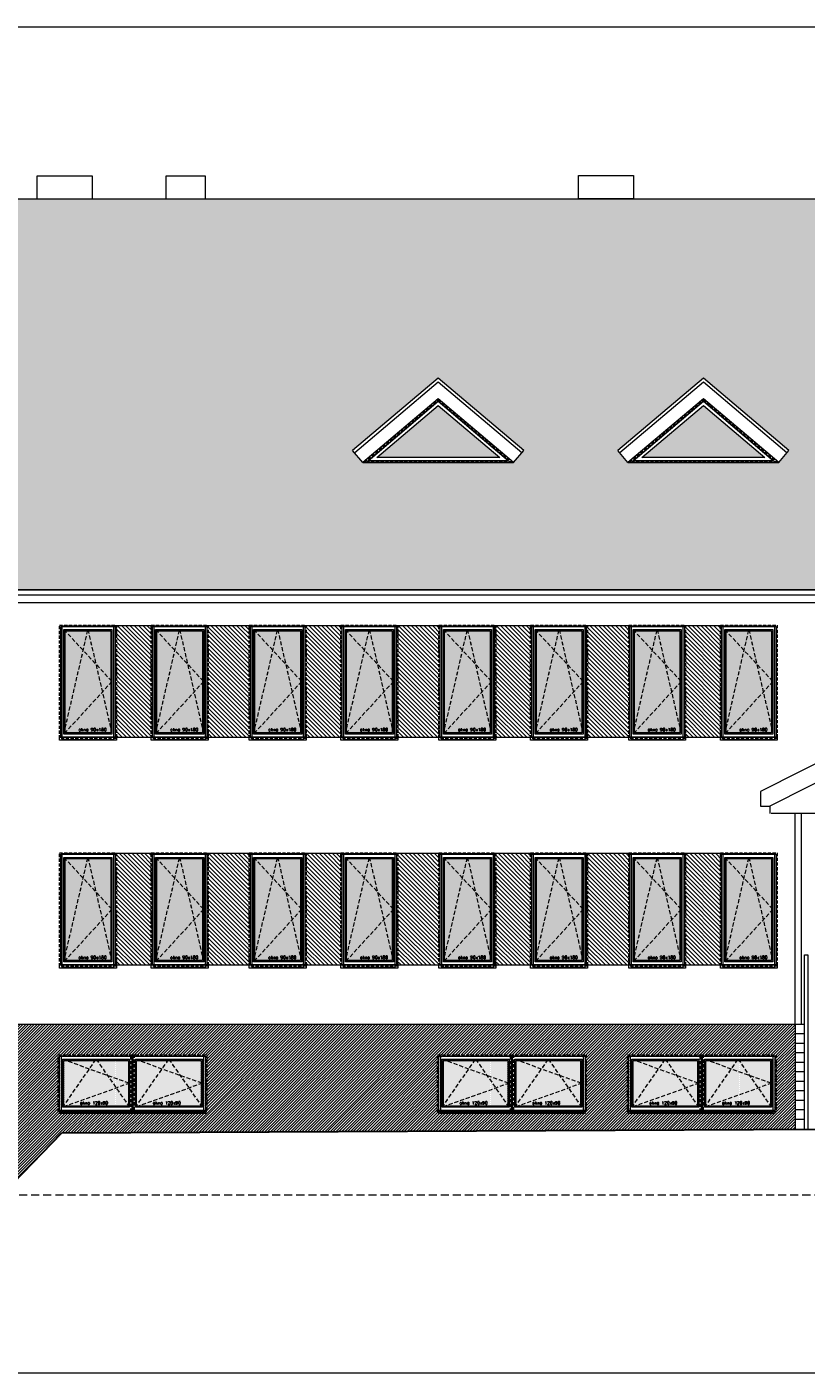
# Model space of a CAD drawing. Header units: millimetres. Extents: x 23192 to 177760, y -399809 to -79279.
# Tile 60 of 70: x 76462 to 77694, y -238865 to -236738. Entities that reach past the tile are written whole.
import ezdxf

# ---------------------------------------------------------------- set-up
doc = ezdxf.new("R2010")
doc.units = ezdxf.units.MM
for name, pattern in [('CACHE', [9.525, 6.35, -3.175]), ('CARKOVANA', [7.5, 5, -2.5]), ('HIDDEN', [9.525, 6.35, -3.175])]:
    doc.linetypes.add(name, pattern=pattern)
doc.layers.get('0').update_dxf_attribs({"lineweight": 0})
for name, color, linetype, lineweight in [('! opisy okien elewacja', 7, 'Continuous', 0), ('!! 0_ Istn-okna', 6, 'Continuous', 13), ('!! 0_ Istn-sciany', 3, 'Continuous', 30), ('!! 0_ WIDOK ELEWACJA', 4, 'Continuous', 0), ('!! 0_Istn-cienka', 4, 'Continuous', 9), ('!! 0_Istn-drzwi', 1, 'Continuous', 13), ('!! 1_Hatch dach', 252, 'Continuous', 5), ('!! 2_NOWE OKNA WIDOk - remont', 140, 'Continuous', 5), ('!! 2_TYNK OBRYS', 252, 'Continuous', 13)]:
    doc.layers.add(name, color=color, linetype=linetype, lineweight=lineweight)
doc.layers.add('!! 1_ELEWACJA KOLOR', color=7, linetype='Continuous', lineweight=13, true_color=0x6888bb)
doc.layers.add('!! 2_ELEWACJA COKÓŁ', color=9, linetype='Continuous', lineweight=13, true_color=0x808080)
doc.styles.add('TXT', font='simplex.shx')

# ---------------------------------------------------------------- blocks, each defined once
blk = doc.blocks.new('okno 90x180')
at = {"layer": '!! 1_Hatch dach', "true_color": 0x575757}
h = blk.add_hatch(dxfattribs=at)
h.set_pattern_fill('DOTS', color=251)
h.set_pattern_definition([(0, (-9632.3096, -11392.1331), (0.79375, 1.5875), [0, -1.5875])])
h.paths.add_polyline_path([(9, -10), (81, -10), (81, -171), (9, -171)])
at = {"layer": '!! 0_ Istn-okna', "linetype": 'CARKOVANA', "lineweight": 5}
blk.add_lwpolyline([(0, -1), (90, -1), (90, -180), (0, -180)], close=True, dxfattribs=at)
at = {"layer": '!! 0_ Istn-okna'}
for points in [[(2, -3), (88, -3), (88, -178), (2, -178)], [(7, -8), (83, -8), (83, -173), (7, -173)], [(9, -10), (81, -10), (81, -171), (9, -171)], [(0, -178), (90, -178), (90, -183), (0, -183)]]:
    blk.add_lwpolyline(points, close=True, dxfattribs=at)
at = {"layer": '!! 1_Hatch dach', "color": 251, "linetype": 'CACHE', "true_color": 0x575757}
for points in [[(7, -173), (45, -8), (83, -173)], [(7, -8), (83, -90), (7, -173)]]:
    blk.add_lwpolyline(points, dxfattribs=at)
at = {"insert": (30.1, -163.6), "char_height": 5, "attachment_point": 1, "style": 'TXT'}
blk.add_mtext_dynamic_manual_height_columns('okno 90x180', width=52.63, gutter_width=75, heights=[0], dxfattribs=at)
blk = doc.blocks.new('okno 115x115')
at = {"layer": '!! 1_Hatch dach', "true_color": 0x575757}
h = blk.add_hatch(dxfattribs=at)
h.set_pattern_fill('DOTS', color=251, angle=360)
h.set_pattern_definition([(360, (-21873.4686, 1906.5186), (0.79375, 1.5875), [0, -1.5875])])
h.paths.add_polyline_path([(-12259.7, 13266.7), (-12157.7, 13266.7), (-12157.7, 13194.7), (-12259.7, 13194.7)])
h = blk.add_hatch(dxfattribs=at)
h.set_pattern_fill('ANSI31', color=251, scale=0.2, angle=360)
h.paths.add_polyline_path([(-12264.2, 13187.7), (-12153.2, 13187.7), (-12153.2, 13182.7), (-12264.2, 13182.7)])
at = {"layer": '!! 0_ Istn-okna', "linetype": 'CARKOVANA', "lineweight": 5}
blk.add_lwpolyline([(-12268.7, 13275.7), (-12148.7, 13275.7), (-12148.7, 13185.7), (-12268.7, 13185.7)], close=True, dxfattribs=at)
at = {"layer": '!! 0_ Istn-okna'}
for points in [[(-12266.7, 13273.7), (-12150.7, 13273.7), (-12150.7, 13187.7), (-12266.7, 13187.7)], [(-12261.7, 13268.7), (-12155.7, 13268.7), (-12155.7, 13192.7), (-12261.7, 13192.7)], [(-12259.7, 13266.7), (-12157.7, 13266.7), (-12157.7, 13194.7), (-12259.7, 13194.7)], [(-12266.7, 13187.7), (-12150.7, 13187.7), (-12150.7, 13182.7), (-12266.7, 13182.7)]]:
    blk.add_lwpolyline(points, close=True, dxfattribs=at)
at = {"layer": '!! 1_Hatch dach', "color": 251, "linetype": 'CACHE', "true_color": 0x575757}
for points in [[(-12261.7, 13192.7), (-12208.7, 13268.7), (-12155.7, 13192.7)], [(-12261.7, 13268.7), (-12155.7, 13230.7), (-12261.7, 13192.7)]]:
    blk.add_lwpolyline(points, dxfattribs=at)
at = {"insert": (-12234.1, 13202.1), "char_height": 5, "attachment_point": 1, "style": 'TXT'}
blk.add_mtext_dynamic_manual_height_columns('okno 120x90', width=52.63, gutter_width=75, heights=[0], dxfattribs=at)
blk = doc.blocks.new('OKNO TRÓJKĄTNE')
at = {"layer": '!! 1_Hatch dach', "true_color": 0x575757}
h = blk.add_hatch(dxfattribs=at)
h.set_pattern_fill('DOTS', color=251, angle=360)
h.set_pattern_definition([(0, (0, -1172.6692), (0.79375, 1.5875), [0, -1.5875])])
h.paths.add_polyline_path([(80252.6, -237418.3), (80349.9, -237336), (80447.2, -237418.3)])
at = {"layer": '!! 0_ Istn-okna', "linetype": 'CARKOVANA', "lineweight": 5}
blk.add_lwpolyline([(80233.5, -237425.3), (80349.9, -237326.9), (80466.3, -237425.3)], close=True, dxfattribs=at)
at = {"layer": '!! 0_ Istn-okna'}
for points in [[(80238.9, -237423.3), (80349.9, -237329.5), (80460.9, -237423.3)], [(80252.6, -237418.3), (80349.9, -237336), (80447.2, -237418.3)]]:
    blk.add_lwpolyline(points, close=True, dxfattribs=at)

msp = doc.modelspace()

# ---------------------------------------------------------------- hatches: boundary and pattern name
at = {"layer": '!! 1_ELEWACJA KOLOR', "true_color": 0xa78758}
h = msp.add_hatch(dxfattribs=at)
h.set_pattern_fill('ANSI31', color=45, scale=1.5, angle=-90)
h.paths.add_polyline_path([(76660.75991, -237860.26576), (76660.75991, -237684.26576), (76601.75991, -237684.26576), (76601.75991, -237860.26576)])
h = msp.add_hatch(dxfattribs=at)
h.set_pattern_fill('ANSI31', color=45, scale=1.5, angle=-90)
h.paths.add_polyline_path([(76815.75991, -237860.26576), (76815.75991, -237684.26576), (76746.75991, -237684.26576), (76746.75991, -237860.26576)])
h = msp.add_hatch(dxfattribs=at)
h.set_pattern_fill('ANSI31', color=45, scale=1.5, angle=-90)
h.paths.add_polyline_path([(76960.75991, -237860.26576), (76960.75991, -237684.26576), (76901.75991, -237684.26576), (76901.75991, -237860.26576)])
h = msp.add_hatch(dxfattribs=at)
h.set_pattern_fill('ANSI31', color=45, scale=1.5, angle=-90)
h.paths.add_polyline_path([(77115.75991, -237860.26576), (77115.75991, -237684.26576), (77046.75991, -237684.26576), (77046.75991, -237860.26576)])
h = msp.add_hatch(dxfattribs=at)
h.set_pattern_fill('ANSI31', color=45, scale=1.5, angle=-90)
h.paths.add_polyline_path([(77260.75991, -237860.26576), (77260.75991, -237684.26576), (77201.75991, -237684.26576), (77201.75991, -237860.26576)])
h = msp.add_hatch(dxfattribs=at)
h.set_pattern_fill('ANSI31', color=45, scale=1.5, angle=-90)
h.paths.add_polyline_path([(77415.75991, -237860.26576), (77415.75991, -237684.26576), (77346.75991, -237684.26576), (77346.75991, -237860.26576)])
h = msp.add_hatch(dxfattribs=at)
h.set_pattern_fill('ANSI31', color=45, scale=1.5, angle=-90)
h.paths.add_polyline_path([(77560.75991, -237860.26576), (77560.75991, -237684.26576), (77501.75991, -237684.26576), (77501.75991, -237860.26576)])
h = msp.add_hatch(dxfattribs=at)
h.set_pattern_fill('ANSI31', color=45, scale=1.5, angle=-90)
h.paths.add_polyline_path([(76660.75991, -238220.26576), (76660.75991, -238044.26576), (76601.75991, -238044.26576), (76601.75991, -238220.26576)])
h = msp.add_hatch(dxfattribs=at)
h.set_pattern_fill('ANSI31', color=45, scale=1.5, angle=-90)
h.paths.add_polyline_path([(76815.75991, -238220.26576), (76815.75991, -238044.26576), (76746.75991, -238044.26576), (76746.75991, -238220.26576)])
h = msp.add_hatch(dxfattribs=at)
h.set_pattern_fill('ANSI31', color=45, scale=1.5, angle=-90)
h.paths.add_polyline_path([(76960.75991, -238220.26576), (76960.75991, -238044.26576), (76901.75991, -238044.26576), (76901.75991, -238220.26576)])
h = msp.add_hatch(dxfattribs=at)
h.set_pattern_fill('ANSI31', color=45, scale=1.5, angle=-90)
h.paths.add_polyline_path([(77115.75991, -238220.26576), (77115.75991, -238044.26576), (77046.75991, -238044.26576), (77046.75991, -238220.26576)])
h = msp.add_hatch(dxfattribs=at)
h.set_pattern_fill('ANSI31', color=45, scale=1.5, angle=-90)
h.paths.add_polyline_path([(77260.75991, -238220.26576), (77260.75991, -238044.26576), (77201.75991, -238044.26576), (77201.75991, -238220.26576)])
h = msp.add_hatch(dxfattribs=at)
h.set_pattern_fill('ANSI31', color=45, scale=1.5, angle=-90)
h.paths.add_polyline_path([(77415.75991, -238220.26576), (77415.75991, -238044.26576), (77346.75991, -238044.26576), (77346.75991, -238220.26576)])
h = msp.add_hatch(dxfattribs=at)
h.set_pattern_fill('ANSI31', color=45, scale=1.5, angle=-90)
h.paths.add_polyline_path([(77560.75991, -238220.26576), (77560.75991, -238044.26576), (77501.75991, -238044.26576), (77501.75991, -238220.26576)])
at = {"layer": '!! 1_Hatch dach', "true_color": 0x990000}
h = msp.add_hatch(dxfattribs=at)
h.set_pattern_fill('AR-B88', color=14, scale=0.1, angle=180)
h.paths.add_polyline_path([(79303.25991, -237613.0165), (79303.25991, -237627.22212), (82067.25991, -237627.22212), (82067.25991, -237010.26576), (75781.25991, -237010.26576), (75781.25991, -237627.22212), (77951.25991, -237627.22212), (77951.25991, -237891.63335), (78244.25991, -237891.63335), (78244.25991, -237647.85452), (78174.25991, -237647.85452), (78174.25991, -237635.86593), (78159.25991, -237635.86593), (78159.25991, -237613.0165), (78731.25991, -237109.6565)])
h.paths.add_polyline_path([(79511.5687, -237292.80212), (79646.87991, -237407.24742), (79630.73536, -237426.33547), (79392.40203, -237426.33547), (79376.25749, -237407.24742)], flags=16)
h.paths.add_polyline_path([(79511.5687, -237325.54511), (79630.73536, -237426.33547), (79392.40203, -237426.33547)], flags=0)
h.paths.add_polyline_path([(79511.5687, -237329.47427), (79622.54287, -237423.33547), (79400.59453, -237423.33547)], flags=0)
h.paths.add_polyline_path([(79795.42415, -237407.24742), (79930.73536, -237292.80212), (80066.04658, -237407.24742), (80049.90203, -237426.33547), (79811.5687, -237426.33547)], flags=16)
h.paths.add_polyline_path([(79811.5687, -237426.33547), (79930.73536, -237325.54511), (80049.90203, -237426.33547)], flags=0)
h.paths.add_polyline_path([(79819.7612, -237423.33547), (79930.73536, -237329.47427), (80041.70953, -237423.33547)], flags=0)
h.paths.add_polyline_path([(80214.59082, -237407.24742), (80349.90203, -237292.80212), (80485.21324, -237407.24742), (80469.0687, -237426.33547), (80230.73536, -237426.33547)], flags=16)
h.paths.add_polyline_path([(80230.73536, -237426.33547), (80349.90203, -237325.54511), (80469.0687, -237426.33547)], flags=0)
h.paths.add_polyline_path([(80238.92786, -237423.33547), (80349.90203, -237329.47427), (80460.8762, -237423.33547)], flags=0)
h.paths.add_polyline_path([(78086.26233, -237407.24742), (78070.11779, -237426.33547), (77831.78445, -237426.33547), (77815.63991, -237407.24742), (77950.95112, -237292.80212)], flags=16)
h.paths.add_polyline_path([(78070.11779, -237426.33547), (77831.78445, -237426.33547), (77950.95112, -237325.54511)], flags=0)
h.paths.add_polyline_path([(78061.92529, -237423.33547), (77839.97695, -237423.33547), (77950.95112, -237329.47427)], flags=0)
h.paths.add_polyline_path([(80790.64743, -237407.24742), (80925.95864, -237292.80212), (81061.26985, -237407.24742), (81045.1253, -237426.33547), (81035.1253, -237426.33547), (81035.1253, -237565.70631), (80816.79197, -237565.70631), (80816.79197, -237426.33547), (80806.79197, -237426.33547)], flags=16)
h.paths.add_polyline_path([(80840.95864, -237436.70631), (81010.95864, -237436.70631), (81010.95864, -237555.70631), (80840.95864, -237555.70631)], flags=0)
h.paths.add_polyline_path([(80847.95864, -237443.70631), (80923.45864, -237443.70631), (80923.45864, -237548.70631), (80847.95864, -237548.70631)], flags=0)
h.paths.add_polyline_path([(80849.95864, -237445.16588), (80850.69918, -237445.70631), (80884.98959, -237445.70631), (80885.70864, -237443.70631), (80886.42769, -237445.70631), (80921.26817, -237445.70631), (80921.26817, -237542.61361), (80922.73959, -237546.70631), (80850.80561, -237546.70631), (80847.95864, -237548.70631), (80849.95864, -237543.1434)], flags=0)
h.paths.add_polyline_path([(77667.09567, -237407.24742), (77650.95112, -237426.33547), (77412.61779, -237426.33547), (77396.47324, -237407.24742), (77531.78445, -237292.80212)], flags=16)
h.paths.add_polyline_path([(80928.45864, -237443.70631), (81003.95864, -237443.70631), (81003.95864, -237548.70631), (80928.45864, -237548.70631)], flags=0)
h.paths.add_polyline_path([(80930.64911, -237445.70631), (80965.48959, -237445.70631), (80966.20864, -237443.70631), (80966.92769, -237445.70631), (81001.21809, -237445.70631), (81001.95864, -237445.16588), (81001.95864, -237543.1434), (81003.95864, -237548.70631), (81001.11167, -237546.70631), (80929.17769, -237546.70631), (80930.64911, -237542.61361)], flags=0)
h.paths.add_polyline_path([(77650.95112, -237426.33547), (77412.61779, -237426.33547), (77531.78445, -237325.54511)], flags=0)
h.paths.add_polyline_path([(77642.75862, -237423.33547), (77420.81029, -237423.33547), (77531.78445, -237329.47427)], flags=0)
h.paths.add_polyline_path([(81090.64743, -237407.24742), (81225.95864, -237292.80212), (81361.26985, -237407.24742), (81345.1253, -237426.33547), (81335.1253, -237426.33547), (81335.1253, -237565.70631), (81116.79197, -237565.70631), (81116.79197, -237426.33547), (81106.79197, -237426.33547)], flags=16)
h.paths.add_polyline_path([(81140.95864, -237436.70631), (81310.95864, -237436.70631), (81310.95864, -237555.70631), (81140.95864, -237555.70631)], flags=0)
h.paths.add_polyline_path([(81147.95864, -237443.70631), (81223.45864, -237443.70631), (81223.45864, -237548.70631), (81147.95864, -237548.70631)], flags=0)
h.paths.add_polyline_path([(81149.95864, -237445.16588), (81150.69918, -237445.70631), (81184.98959, -237445.70631), (81185.70864, -237443.70631), (81186.42769, -237445.70631), (81221.26817, -237445.70631), (81221.26817, -237542.61361), (81222.73959, -237546.70631), (81150.80561, -237546.70631), (81147.95864, -237548.70631), (81149.95864, -237543.1434)], flags=0)
h.paths.add_polyline_path([(81228.45864, -237443.70631), (81303.95864, -237443.70631), (81303.95864, -237548.70631), (81228.45864, -237548.70631)], flags=0)
h.paths.add_polyline_path([(81230.64911, -237445.70631), (81265.48959, -237445.70631), (81266.20864, -237443.70631), (81266.92769, -237445.70631), (81301.21809, -237445.70631), (81301.95864, -237445.16588), (81301.95864, -237543.1434), (81303.95864, -237548.70631), (81301.11167, -237546.70631), (81229.17769, -237546.70631), (81230.64911, -237542.61361)], flags=0)
h.paths.add_polyline_path([(77247.929, -237407.24742), (77231.78445, -237426.33547), (76993.45112, -237426.33547), (76977.30658, -237407.24742), (77112.61779, -237292.80212)], flags=16)
h.paths.add_polyline_path([(77231.78445, -237426.33547), (76993.45112, -237426.33547), (77112.61779, -237325.54511)], flags=0)
h.paths.add_polyline_path([(77223.59196, -237423.33547), (77001.64362, -237423.33547), (77112.61779, -237329.47427)], flags=0)
h.paths.add_polyline_path([(81390.64743, -237407.24742), (81525.95864, -237292.80212), (81661.26985, -237407.24742), (81645.1253, -237426.33547), (81635.1253, -237426.33547), (81635.1253, -237565.70631), (81416.79197, -237565.70631), (81416.79197, -237426.33547), (81406.79197, -237426.33547)], flags=16)
h.paths.add_polyline_path([(81440.95864, -237436.70631), (81610.95864, -237436.70631), (81610.95864, -237555.70631), (81440.95864, -237555.70631)], flags=0)
h.paths.add_polyline_path([(81447.95864, -237443.70631), (81523.45864, -237443.70631), (81523.45864, -237548.70631), (81447.95864, -237548.70631)], flags=0)
h.paths.add_polyline_path([(81449.95864, -237445.16588), (81450.69918, -237445.70631), (81484.98959, -237445.70631), (81485.70864, -237443.70631), (81486.42769, -237445.70631), (81521.26817, -237445.70631), (81521.26817, -237542.61361), (81522.73959, -237546.70631), (81450.80561, -237546.70631), (81447.95864, -237548.70631), (81449.95864, -237543.1434)], flags=0)
h.paths.add_polyline_path([(81528.45864, -237443.70631), (81603.95864, -237443.70631), (81603.95864, -237548.70631), (81528.45864, -237548.70631)], flags=0)
h.paths.add_polyline_path([(81530.64911, -237445.70631), (81565.48959, -237445.70631), (81566.20864, -237443.70631), (81566.92769, -237445.70631), (81601.21809, -237445.70631), (81601.95864, -237445.16588), (81601.95864, -237543.1434), (81603.95864, -237548.70631), (81601.11167, -237546.70631), (81529.17769, -237546.70631), (81530.64911, -237542.61361)], flags=0)
h.paths.add_polyline_path([(81699.9487, -237407.24742), (81835.25991, -237292.80212), (81970.57112, -237407.24742), (81954.42658, -237426.33547), (81944.42658, -237426.33547), (81944.42658, -237565.70631), (81726.09324, -237565.70631), (81726.09324, -237426.33547), (81716.09324, -237426.33547)], flags=16)
h.paths.add_polyline_path([(81750.25991, -237436.70631), (81920.25991, -237436.70631), (81920.25991, -237555.70631), (81750.25991, -237555.70631)], flags=0)
h.paths.add_polyline_path([(81757.25991, -237443.70631), (81832.75991, -237443.70631), (81832.75991, -237548.70631), (81757.25991, -237548.70631)], flags=0)
h.paths.add_polyline_path([(81759.25991, -237445.16588), (81760.00045, -237445.70631), (81794.29086, -237445.70631), (81795.00991, -237443.70631), (81795.72896, -237445.70631), (81830.56944, -237445.70631), (81830.56944, -237542.61361), (81832.04086, -237546.70631), (81760.10688, -237546.70631), (81757.25991, -237548.70631), (81759.25991, -237543.1434)], flags=0)
h.paths.add_polyline_path([(81837.75991, -237443.70631), (81913.25991, -237443.70631), (81913.25991, -237548.70631), (81837.75991, -237548.70631)], flags=0)
h.paths.add_polyline_path([(81839.95038, -237445.70631), (81874.79086, -237445.70631), (81875.50991, -237443.70631), (81876.22896, -237445.70631), (81910.51937, -237445.70631), (81911.25991, -237445.16588), (81911.25991, -237543.1434), (81913.25991, -237548.70631), (81910.41294, -237546.70631), (81838.47896, -237546.70631), (81839.95038, -237542.61361)], flags=0)
h.paths.add_polyline_path([(81829.08766, -237545.54668), (81881.11147, -237545.54668), (81881.11147, -237538.04668), (81829.08766, -237538.04668)], flags=8)
h.paths.add_polyline_path([(81519.78639, -237545.54668), (81571.8102, -237545.54668), (81571.8102, -237538.04668), (81519.78639, -237538.04668)], flags=8)
h.paths.add_polyline_path([(81219.78639, -237545.54668), (81271.8102, -237545.54668), (81271.8102, -237538.04668), (81219.78639, -237538.04668)], flags=8)
h.paths.add_polyline_path([(80919.78639, -237545.54668), (80971.8102, -237545.54668), (80971.8102, -237538.04668), (80919.78639, -237538.04668)], flags=8)
at = {"layer": '!! 2_ELEWACJA COKÓŁ', "true_color": 0x2b2b2c}
h = msp.add_hatch(dxfattribs=at)
h.set_pattern_fill('ANSI31', color=250, angle=180)
h.set_pattern_definition([(225, (130878.9713, -429739.2704), (2.24506403, -2.24506403), [])])
h.paths.add_polyline_path([(76411.2647, -238584.26576), (76414.72686, -238584.26576), (76436.2647, -238584.26576), (76436.2647, -238564.76576), (76441.2647, -238564.76576), (76516.8108, -238486.29129), (77676.75331, -238480.64954), (77676.75331, -238314.26576), (76416.25991, -238314.26576), (76416.25991, -238339.26576), (76204.25991, -238339.26576), (76204.25991, -238314.26576), (75861.25991, -238314.26576), (75861.25991, -238479.26576), (75861.25991, -238488.65106), (76106.04468, -238488.2125), (76179.25991, -238564.26576), (76184.25991, -238564.26576), (76184.25991, -238584.26576), (76209.25991, -238584.26576), (76209.25991, -238372.26576), (76404.26307, -238372.26576), (76411.2647, -238372.26576)])
h.paths.add_polyline_path([(76744.25991, -238452.26576), (76742.25991, -238452.26576), (76742.25991, -238454.26576), (76516.25991, -238454.26576), (76516.25991, -238452.26576), (76514.25991, -238452.26576), (76514.25991, -238362.26576), (76629.25991, -238362.26576), (76744.25991, -238362.26576)], flags=16)
h.paths.add_polyline_path([(76742.25991, -238450.26576), (76631.25991, -238450.26576), (76631.25991, -238364.26576), (76742.25991, -238364.26576)], flags=0)
h.paths.add_polyline_path([(77114.25991, -238362.26576), (77229.25991, -238362.26576), (77344.25991, -238362.26576), (77344.25991, -238452.26576), (77342.25991, -238452.26576), (77342.25991, -238454.26576), (77116.25991, -238454.26576), (77116.25991, -238452.26576), (77114.25991, -238452.26576)], flags=16)
h.paths.add_polyline_path([(76737.25991, -238445.26576), (76636.25991, -238445.26576), (76636.25991, -238369.26576), (76737.25991, -238369.26576)], flags=0)
h.paths.add_polyline_path([(76737.25991, -238407.26576), (76735.25991, -238408.01823), (76735.25991, -238442.25586), (76735.93096, -238443.26576), (76641.5757, -238443.26576), (76636.25991, -238445.26576), (76638.25991, -238442.25586), (76638.25991, -238370.01823), (76641.5757, -238371.26576), (76685.43096, -238371.26576), (76686.75991, -238369.26576), (76688.08886, -238371.26576), (76735.25991, -238371.26576), (76735.25991, -238406.51328)], flags=0)
h.paths.add_polyline_path([(77116.25991, -238364.26576), (77227.25991, -238364.26576), (77227.25991, -238450.26576), (77116.25991, -238450.26576)], flags=0)
h.paths.add_polyline_path([(77121.25991, -238369.26576), (77222.25991, -238369.26576), (77222.25991, -238445.26576), (77121.25991, -238445.26576)], flags=0)
h.paths.add_polyline_path([(77123.25991, -238370.01823), (77126.5757, -238371.26576), (77170.43096, -238371.26576), (77171.75991, -238369.26576), (77173.08886, -238371.26576), (77220.25991, -238371.26576), (77220.25991, -238406.51328), (77222.25991, -238407.26576), (77220.25991, -238408.01823), (77220.25991, -238442.25586), (77220.93096, -238443.26576), (77126.5757, -238443.26576), (77121.25991, -238445.26576), (77123.25991, -238442.25586)], flags=0)
h.paths.add_polyline_path([(76627.25991, -238450.26576), (76516.25991, -238450.26576), (76516.25991, -238364.26576), (76627.25991, -238364.26576)], flags=0)
h.paths.add_polyline_path([(76622.25991, -238445.26576), (76521.25991, -238445.26576), (76521.25991, -238369.26576), (76622.25991, -238369.26576)], flags=0)
h.paths.add_polyline_path([(76622.25991, -238407.26576), (76620.25991, -238408.01823), (76620.25991, -238442.25586), (76620.93096, -238443.26576), (76526.5757, -238443.26576), (76521.25991, -238445.26576), (76523.25991, -238442.25586), (76523.25991, -238370.01823), (76526.5757, -238371.26576), (76570.43096, -238371.26576), (76571.75991, -238369.26576), (76573.08886, -238371.26576), (76620.25991, -238371.26576), (76620.25991, -238406.51328)], flags=0)
h.paths.add_polyline_path([(77231.25991, -238364.26576), (77342.25991, -238364.26576), (77342.25991, -238450.26576), (77231.25991, -238450.26576)], flags=0)
h.paths.add_polyline_path([(77236.25991, -238369.26576), (77337.25991, -238369.26576), (77337.25991, -238445.26576), (77236.25991, -238445.26576)], flags=0)
h.paths.add_polyline_path([(77238.25991, -238370.01823), (77241.5757, -238371.26576), (77285.43096, -238371.26576), (77286.75991, -238369.26576), (77288.08886, -238371.26576), (77335.25991, -238371.26576), (77335.25991, -238406.51328), (77337.25991, -238407.26576), (77335.25991, -238408.01823), (77335.25991, -238442.25586), (77335.93096, -238443.26576), (77241.5757, -238443.26576), (77236.25991, -238445.26576), (77238.25991, -238442.25586)], flags=0)
h.paths.add_polyline_path([(77414.25991, -238362.26576), (77529.25991, -238362.26576), (77644.25991, -238362.26576), (77644.25991, -238452.26576), (77642.25991, -238452.26576), (77642.25991, -238454.26576), (77416.25991, -238454.26576), (77416.25991, -238452.26576), (77414.25991, -238452.26576)], flags=16)
h.paths.add_polyline_path([(77416.25991, -238364.26576), (77527.25991, -238364.26576), (77527.25991, -238450.26576), (77416.25991, -238450.26576)], flags=0)
h.paths.add_polyline_path([(77421.25991, -238369.26576), (77522.25991, -238369.26576), (77522.25991, -238445.26576), (77421.25991, -238445.26576)], flags=0)
h.paths.add_polyline_path([(77426.5757, -238371.26576), (77470.43096, -238371.26576), (77471.75991, -238369.26576), (77473.08886, -238371.26576), (77520.25991, -238371.26576), (77520.25991, -238406.51328), (77522.25991, -238407.26576), (77520.25991, -238408.01823), (77520.25991, -238442.25586), (77520.93096, -238443.26576), (77426.5757, -238443.26576), (77421.25991, -238445.26576), (77423.25991, -238442.25586), (77423.25991, -238370.01823)], flags=0)
h.paths.add_polyline_path([(77531.25991, -238364.26576), (77642.25991, -238364.26576), (77642.25991, -238450.26576), (77531.25991, -238450.26576)], flags=0)
h.paths.add_polyline_path([(77536.25991, -238369.26576), (77637.25991, -238369.26576), (77637.25991, -238445.26576), (77536.25991, -238445.26576)], flags=0)
h.paths.add_polyline_path([(77541.5757, -238371.26576), (77585.43096, -238371.26576), (77586.75991, -238369.26576), (77588.08886, -238371.26576), (77635.25991, -238371.26576), (77635.25991, -238406.51328), (77637.25991, -238407.26576), (77635.25991, -238408.01823), (77635.25991, -238442.25586), (77635.93096, -238443.26576), (77541.5757, -238443.26576), (77536.25991, -238445.26576), (77538.25991, -238442.25586), (77538.25991, -238370.01823)], flags=0)
h.paths.add_polyline_path([(77560.08766, -238442.10613), (77609.25433, -238442.10613), (77609.25433, -238434.60613), (77560.08766, -238434.60613)], flags=8)
h.paths.add_polyline_path([(77445.08766, -238442.10613), (77494.25433, -238442.10613), (77494.25433, -238434.60613), (77445.08766, -238434.60613)], flags=8)
h.paths.add_polyline_path([(77260.08766, -238442.10613), (77309.25433, -238442.10613), (77309.25433, -238434.60613), (77260.08766, -238434.60613)], flags=8)
h.paths.add_polyline_path([(77145.08766, -238442.10613), (77194.25433, -238442.10613), (77194.25433, -238434.60613), (77145.08766, -238434.60613)], flags=8)
h.paths.add_polyline_path([(76660.08766, -238442.10613), (76709.25433, -238442.10613), (76709.25433, -238434.60613), (76660.08766, -238434.60613)], flags=8)
h.paths.add_polyline_path([(76545.08766, -238442.10613), (76594.25433, -238442.10613), (76594.25433, -238434.60613), (76545.08766, -238434.60613)], flags=8)

# ---------------------------------------------------------------- linework, layer by layer
at = {"layer": '! opisy okien elewacja'}
for points in [[(82687.95751, -238865.24478), (75348.20682, -238865.24478), (75348.20682, -236737.82104), (82687.95751, -236737.82104)], [(82067.25991, -237010.26576), (75781.25991, -237010.26576), (75781.25991, -237627.22212), (77951.25991, -237627.22212), (77951.25991, -237891.63335), (78244.25991, -237891.63335), (78244.25991, -237647.85452), (78174.25991, -237647.85452), (78174.25991, -237635.86593), (78159.25991, -237635.86593), (78159.25991, -237613.0165), (78731.25991, -237109.6565), (79303.25991, -237613.0165), (79303.25991, -237627.22212), (82067.25991, -237627.22212)]]:
    msp.add_lwpolyline(points, close=True, dxfattribs=at)
for points in [[(76993.45112, -237426.33547), (77231.78445, -237426.33547)], [(77412.61779, -237426.33547), (77650.95112, -237426.33547)]]:
    msp.add_lwpolyline(points, dxfattribs=at)
at = {"layer": '!! 0_ Istn-sciany'}
for points in [[(81987.25991, -238459.68404), (76516.8108, -238486.29129)], [(76441.2647, -238564.76576), (76516.8108, -238486.29129)]]:
    msp.add_lwpolyline(points, dxfattribs=at)
at = {"layer": '!! 0_ WIDOK ELEWACJA'}
for p, q in [((77112.61779, -237292.80212), (76977.30658, -237407.24742)), ((77247.929, -237407.24742), (77112.61779, -237292.80212)), ((77531.78445, -237292.80212), (77396.47324, -237407.24742)), ((77667.09567, -237407.24742), (77531.78445, -237292.80212)), ((77112.61779, -237299.35071), (76980.53549, -237411.06503)), ((77244.70009, -237411.06503), (77112.61779, -237299.35071)), ((77531.78445, -237299.35071), (77399.70215, -237411.06503)), ((77663.86676, -237411.06503), (77531.78445, -237299.35071)), ((77112.61779, -237325.54511), (76993.45112, -237426.33547)), ((77231.78445, -237426.33547), (77112.61779, -237325.54511)), ((77531.78445, -237325.54511), (77412.61779, -237426.33547)), ((77650.95112, -237426.33547), (77531.78445, -237325.54511))]:
    msp.add_line(p, q, dxfattribs=at)
for points in [[(76478.25991, -236973.26576), (76565.25991, -236973.26576), (76565.25991, -237010.26576), (76478.25991, -237010.26576)], [(76682.25991, -236973.26576), (76744.25991, -236973.26576), (76744.25991, -237010.26576), (76682.25991, -237010.26576)], [(77334.25991, -236972.76576), (77421.25991, -236972.76576), (77421.25991, -237009.76576), (77334.25991, -237009.76576)], [(77112.61779, -237325.54511), (76993.45112, -237426.33547), (77231.78445, -237426.33547)], [(77112.61779, -237329.47427), (77001.64362, -237423.33547), (77223.59196, -237423.33547)], [(77531.78445, -237325.54511), (77412.61779, -237426.33547), (77650.95112, -237426.33547)], [(77531.78445, -237329.47427), (77420.81029, -237423.33547), (77642.75862, -237423.33547)], [(76599.25991, -237684.26576), (76599.25991, -237864.26576), (76518.25991, -237864.26576), (76518.25991, -237684.26576)], [(76744.25991, -237684.26576), (76744.25991, -237864.26576), (76663.25991, -237864.26576), (76663.25991, -237684.26576)], [(76899.25991, -237684.26576), (76899.25991, -237864.26576), (76818.25991, -237864.26576), (76818.25991, -237684.26576)], [(77044.25991, -237684.26576), (77044.25991, -237864.26576), (76963.25991, -237864.26576), (76963.25991, -237684.26576)], [(77199.25991, -237684.26576), (77199.25991, -237864.26576), (77118.25991, -237864.26576), (77118.25991, -237684.26576)], [(77344.25991, -237684.26576), (77344.25991, -237864.26576), (77263.25991, -237864.26576), (77263.25991, -237684.26576)], [(77499.25991, -237684.26576), (77499.25991, -237864.26576), (77418.25991, -237864.26576), (77418.25991, -237684.26576)], [(77644.25991, -237684.26576), (77644.25991, -237864.26576), (77563.25991, -237864.26576), (77563.25991, -237684.26576)], [(76599.25991, -238044.26576), (76599.25991, -238224.26576), (76518.25991, -238224.26576), (76518.25991, -238044.26576)], [(76744.25991, -238044.26576), (76744.25991, -238224.26576), (76663.25991, -238224.26576), (76663.25991, -238044.26576)], [(76899.25991, -238044.26576), (76899.25991, -238224.26576), (76818.25991, -238224.26576), (76818.25991, -238044.26576)], [(77044.25991, -238044.26576), (77044.25991, -238224.26576), (76963.25991, -238224.26576), (76963.25991, -238044.26576)], [(77199.25991, -238044.26576), (77199.25991, -238224.26576), (77118.25991, -238224.26576), (77118.25991, -238044.26576)], [(77344.25991, -238044.26576), (77344.25991, -238224.26576), (77263.25991, -238224.26576), (77263.25991, -238044.26576)], [(77499.25991, -238044.26576), (77499.25991, -238224.26576), (77418.25991, -238224.26576), (77418.25991, -238044.26576)], [(77644.25991, -238044.26576), (77644.25991, -238224.26576), (77563.25991, -238224.26576), (77563.25991, -238044.26576)], [(76742.25991, -238454.26576), (76742.25991, -238364.26576), (76516.25991, -238364.26576), (76516.25991, -238454.26576)], [(77342.25991, -238454.26576), (77342.25991, -238364.26576), (77116.25991, -238364.26576), (77116.25991, -238454.26576)], [(77642.25991, -238454.26576), (77642.25991, -238364.26576), (77416.25991, -238364.26576), (77416.25991, -238454.26576)]]:
    msp.add_lwpolyline(points, close=True, dxfattribs=at)
for points in [[(82077.25991, -237010.26576), (75771.25991, -237010.26576)], [(77951.25991, -237627.22212), (75771.25991, -237627.22212)], [(77951.25991, -237635.86593), (75771.25991, -237635.86593)], [(77916.67125, -237647.85452), (75771.25991, -237647.85452)], [(77941.25991, -237785.40397), (77622.16466, -237946.22212)], [(77941.25991, -237815.81311), (77637.16466, -237969.07154)], [(77622.16466, -237946.22212), (77622.16466, -237969.07154), (77637.16466, -237969.07154)], [(77637.16466, -237969.07154), (77637.16466, -237981.06014)], [(77956.25991, -237981.06014), (77638.97313, -237981.06014)], [(77676.75331, -238314.26576), (77676.75331, -237981.06014)], [(77686.75331, -238314.26576), (77686.75331, -237981.06014)], [(77691.75331, -238314.26576), (76411.25991, -238314.26576)], [(77676.75331, -238314.26576), (77676.75331, -238480.64954)]]:
    msp.add_lwpolyline(points, dxfattribs=at)
at = {"layer": '!! 0_Istn-cienka'}
for points in [[(77691.75331, -238480.57659), (77691.75331, -238204.26576), (77696.75331, -238204.26576), (77696.75331, -238480.55227)], [(77691.75331, -238314.26576), (77676.75331, -238314.26576)], [(77691.75331, -238329.26576), (77676.75331, -238329.26576)], [(77691.75331, -238344.26576), (77676.75331, -238344.26576)], [(77691.75331, -238359.26576), (77676.75331, -238359.26576)], [(77691.75331, -238374.26576), (77676.75331, -238374.26576)], [(77691.75331, -238389.26576), (77676.75331, -238389.26576)], [(77691.75331, -238404.26576), (77676.75331, -238404.26576)], [(77691.75331, -238419.26576), (77676.75331, -238419.26576)], [(77691.75331, -238434.26576), (77676.75331, -238434.26576)], [(77691.75331, -238449.26576), (77676.75331, -238449.26576)], [(77691.75331, -238464.26576), (77676.75331, -238464.26576)]]:
    msp.add_lwpolyline(points, dxfattribs=at)
at = {"layer": '!! 0_Istn-cienka', "linetype": 'HIDDEN', "ltscale": 2}
msp.add_lwpolyline([(81987.25991, -238584.26576), (75861.25991, -238584.26576)], dxfattribs=at)
at = {"layer": '!! 0_Istn-drzwi'}
for points in [[(76993.45112, -237426.33547), (76977.30658, -237407.24742)], [(77231.78445, -237426.33547), (77247.929, -237407.24742)], [(77412.61779, -237426.33547), (77396.47324, -237407.24742)], [(77650.95112, -237426.33547), (77667.09567, -237407.24742)]]:
    msp.add_lwpolyline(points, dxfattribs=at)
at = {"layer": '!! 2_TYNK OBRYS'}
for points in [[(76660.75991, -237860.26576), (76660.75991, -237684.26576), (76601.75991, -237684.26576), (76601.75991, -237860.26576)], [(76815.75991, -237860.26576), (76815.75991, -237684.26576), (76746.75991, -237684.26576), (76746.75991, -237860.26576)], [(76960.75991, -237860.26576), (76960.75991, -237684.26576), (76901.75991, -237684.26576), (76901.75991, -237860.26576)], [(77115.75991, -237860.26576), (77115.75991, -237684.26576), (77046.75991, -237684.26576), (77046.75991, -237860.26576)], [(77260.75991, -237860.26576), (77260.75991, -237684.26576), (77201.75991, -237684.26576), (77201.75991, -237860.26576)], [(77415.75991, -237860.26576), (77415.75991, -237684.26576), (77346.75991, -237684.26576), (77346.75991, -237860.26576)], [(77560.75991, -237860.26576), (77560.75991, -237684.26576), (77501.75991, -237684.26576), (77501.75991, -237860.26576)], [(76660.75991, -238220.26576), (76660.75991, -238044.26576), (76601.75991, -238044.26576), (76601.75991, -238220.26576)], [(76815.75991, -238220.26576), (76815.75991, -238044.26576), (76746.75991, -238044.26576), (76746.75991, -238220.26576)], [(76960.75991, -238220.26576), (76960.75991, -238044.26576), (76901.75991, -238044.26576), (76901.75991, -238220.26576)], [(77115.75991, -238220.26576), (77115.75991, -238044.26576), (77046.75991, -238044.26576), (77046.75991, -238220.26576)], [(77260.75991, -238220.26576), (77260.75991, -238044.26576), (77201.75991, -238044.26576), (77201.75991, -238220.26576)], [(77415.75991, -238220.26576), (77415.75991, -238044.26576), (77346.75991, -238044.26576), (77346.75991, -238220.26576)], [(77560.75991, -238220.26576), (77560.75991, -238044.26576), (77501.75991, -238044.26576), (77501.75991, -238220.26576)]]:
    msp.add_lwpolyline(points, close=True, dxfattribs=at)

# ---------------------------------------------------------------- block references
at = {"layer": '!! 0_ Istn-okna'}
for p in [(-3237.28424, 0), (-2818.11758, 0)]:
    msp.add_blockref('OKNO TRÓJKĄTNE', p, dxfattribs=at)
at = {"layer": '!! 2_NOWE OKNA WIDOk - remont'}
for name, p in [('okno 90x180', (76513.75991, -237682.26576)), ('okno 90x180', (76658.75991, -237682.26576)), ('okno 90x180', (76813.75991, -237682.26576)), ('okno 90x180', (76958.75991, -237682.26576)), ('okno 90x180', (77113.75991, -237682.26576)), ('okno 90x180', (77258.75991, -237682.26576)), ('okno 90x180', (77413.75991, -237682.26576)), ('okno 90x180', (77558.75991, -237682.26576)), ('okno 90x180', (76513.75991, -238042.26576)), ('okno 90x180', (76658.75991, -238042.26576)), ('okno 90x180', (76813.75991, -238042.26576)), ('okno 90x180', (76958.75991, -238042.26576)), ('okno 90x180', (77113.75991, -238042.26576)), ('okno 90x180', (77258.75991, -238042.26576)), ('okno 90x180', (77413.75991, -238042.26576)), ('okno 90x180', (77558.75991, -238042.26576)), ('okno 115x115', (88780.41892, -251637.91753)), ('okno 115x115', (88895.41892, -251637.91753)), ('okno 115x115', (89380.41892, -251637.91753)), ('okno 115x115', (89495.41892, -251637.91753)), ('okno 115x115', (89680.41892, -251637.91753)), ('okno 115x115', (89795.41892, -251637.91753))]:
    msp.add_blockref(name, p, dxfattribs=at)

doc.saveas('drawing.dxf')
